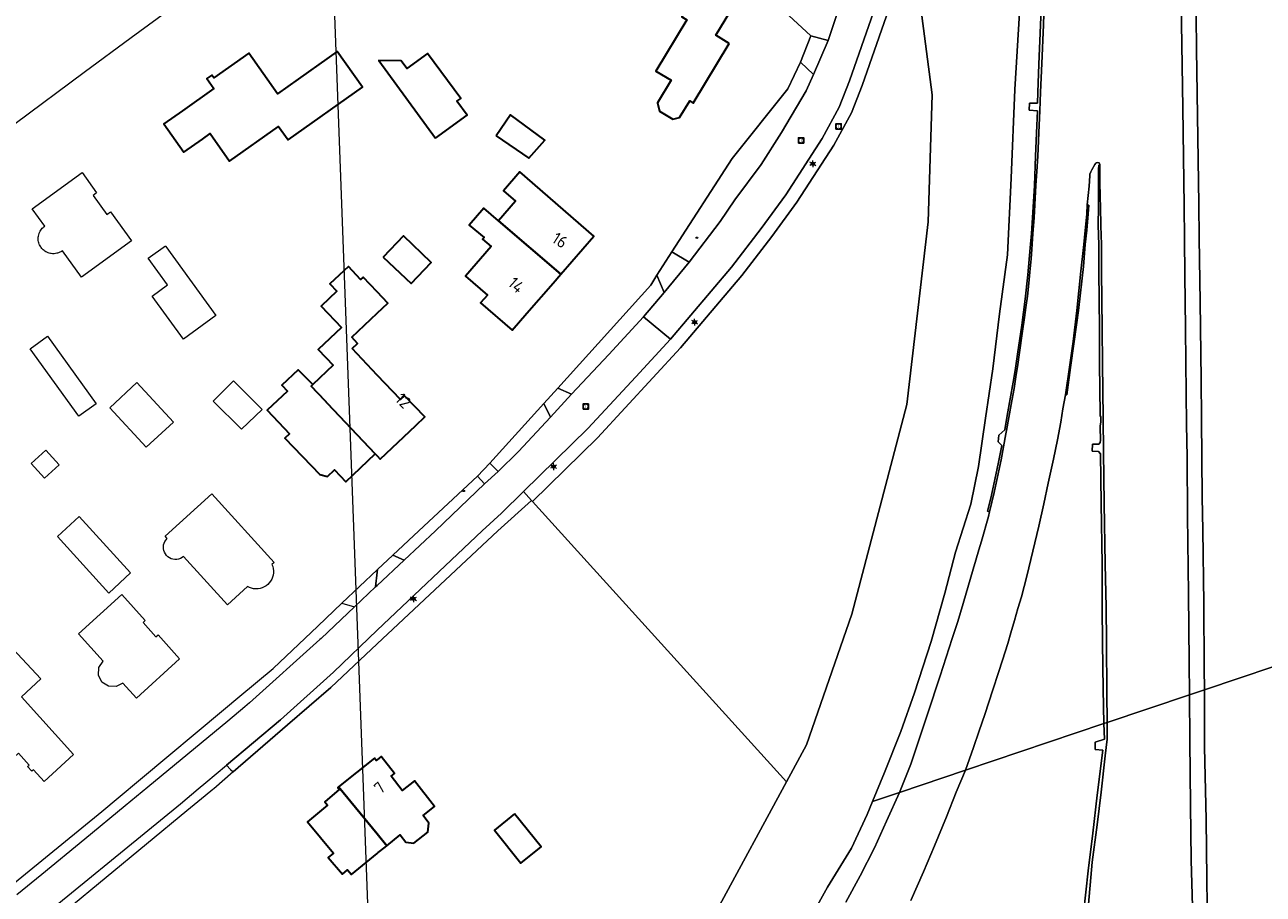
# Model space of a CAD drawing. Header units: metres. Extents: x 140853 to 145288, y 474558 to 480269.
# Tile 74 of 256: x 140947 to 141133, y 477195 to 477326. Entities that reach past the tile are written whole.
import ezdxf
from ezdxf.enums import TextEntityAlignment as Align

# ---------------------------------------------------------------- set-up
doc = ezdxf.new("R2010")
doc.units = ezdxf.units.M
doc.header["$MEASUREMENT"] = 0
for name, color, linetype, lineweight in [('B-WE-GR-BEPLANTING_CULTUUR_BOSPLANTSOEN-G', 90, 'GR-PLANTSOEN', 18), ('B-WE-GR-BOS_LOOF-G', 40, 'Continuous', 13), ('B-WE-GR-GRAS_KRUIDENRIJK-G', 80, 'Continuous', 18), ('B-WE-GR-GROENVOORZIENING-G', 80, 'Continuous', 18), ('B-WE-KL-ET_LS_OV_LICHTMAST-S', 190, 'Continuous', 18), ('B-WE-KL-WATER_BRANDLEIDING_PUT-S', 150, 'Continuous', 18), ('B-WE-OG-BEBOUWING-G', 7, 'Continuous', 35), ('B-WE-OG-BEBOUWING_HUISNUMMER-T18', 10, 'Continuous', 18), ('B-WE-OG-HULPLIJN-G', 50, 'Continuous', 18), ('B-WE-OG-TERREIN_ERF-G', 7, 'Continuous', 18), ('B-WE-RI-GWA_RIOOLPUT-S', 30, 'Continuous', 18), ('B-WE-VH-VERHARDING_ASFALT-G', 252, 'Continuous', 18), ('B-WE-VH-VERHARDING_GESLOTEN-G', 7, 'Continuous', 18), ('B-WE-VH-VERHARDING_HALFVERHARDING_GRIND-G', 252, 'Continuous', 18), ('B-WE-VH-VERHARDING_OPEN-G', 252, 'Continuous', 18), ('B-WE-VH-VERHARDING_SIERBESTRATING-G', 252, 'Continuous', 18), ('B-WE-VH-VERHARDING_STRAATBAKSTEEN-G', 252, 'Continuous', 18), ('B-WE-VH-VERHARDING_TEGEL-G', 252, 'Continuous', 18)]:
    doc.layers.add(name, color=color, linetype=linetype, lineweight=lineweight)
doc.styles.add('NLCS-ISO', font='txt')
doc.linetypes.add('GR-PLANTSOEN', pattern='A,0,[179,NLCS.shx,S=2,R=0,X=0,Y=0],-4', length=4)

# ---------------------------------------------------------------- blocks, each defined once
blk = doc.blocks.new('B-SIE-WEG_LICHTMAST-SO')
at = {"ltscale": 0.1}
for p, q in [((-1.1, 0.63), (-2.19, 1.27)), ((0, 1.27), (0, 2.53)), ((1.1, 0.63), (2.19, 1.27)), ((-1.1, -0.63), (-2.19, -1.27)), ((0, -1.27), (0, -2.53)), ((1.1, -0.63), (2.19, -1.27))]:
    blk.add_line(p, q, dxfattribs=at)
at = {"flags": 128}
for points in [[(-1.16, 0.5), (1.16, 0.5)], [(-1.16, -0.5), (1.16, -0.5)]]:
    blk.add_lwpolyline(points, dxfattribs=at)
at = {"ltscale": 0.1}
blk.add_circle((0, 0), 1.27, dxfattribs=at)
at = {"style": 'NLCS-ISO'}
blk.add_attdef('TYPE', text='', height=1.8, dxfattribs=at).set_placement((0, 2.53), align=Align.BOTTOM_CENTER)
blk = doc.blocks.new('SIE-WEG_STRAATPOT_BRANDKRAAN-SO')
blk.add_ellipse((0, 0), major_axis=(-0.729, 0), ratio=0.685994)
at = {"style": 'NLCS-ISO'}
blk.add_text('BR', height=0.4, dxfattribs=at).set_placement((-0.3, -0.15))
blk = doc.blocks.new('SRI-PUT_INSPECTIE-SO')
at = {"lineweight": -3, "flags": 128}
blk.add_lwpolyline([(-2, -2), (2, -2), (2, 2), (-2, 2)], close=True, dxfattribs=at)
at = {"lineweight": -3, "ltscale": 1.5}
blk.add_circle((0, 0), 2, dxfattribs=at)
at = {"ltscale": 0.1, "style": 'NLCS-ISO'}
blk.add_text('I', height=2.5, dxfattribs=at).set_placement((0, -0.01), align=Align.MIDDLE_CENTER)

msp = doc.modelspace()

# ---------------------------------------------------------------- linework, layer by layer
at = {"layer": 'B-WE-GR-BEPLANTING_CULTUUR_BOSPLANTSOEN-G', "ltscale": 0.2, "flags": 128}
msp.add_lwpolyline([(141028.516, 477362.42), (141027.858, 477362.295), (141023.5, 477360.928), (141014.546, 477357.634), (141041.553, 477341.472), (141042.695, 477342.858), (141047.802, 477338.652), (141047.294, 477338.036), (141050.93, 477335.86), (141055.978, 477332.839), (141065.146, 477324.303), (141067.714, 477323.632), (141069.63, 477329.304), (141070.145, 477331.445), (141071.075, 477336.987), (141071.083, 477337.116), (141028.516, 477362.42)], close=True, dxfattribs=at)
at = {"layer": 'B-WE-GR-BOS_LOOF-G', "ltscale": 0.2, "flags": 128}
msp.add_lwpolyline([(141078.994, 477345.881), (141078.347, 477336.545), (141077.981, 477334.005), (141076.491, 477327.334), (141072.829, 477316.85), (141071.216, 477312.767), (141068.571, 477307.898), (141063.024, 477299.328), (141059.266, 477294.175), (141054.763, 477288.329), (141045.565, 477277.455), (141033.105, 477263.984), (141023.329, 477254.408), (141061.478, 477212.323), (141064.501, 477217.9), (141071.299, 477237.487), (141079.543, 477268.989), (141082.736, 477296.364), (141083.37, 477315.45), (141080.644, 477336.149), (141078.994, 477345.881)], close=True, dxfattribs=at)
at = {"layer": 'B-WE-GR-GRAS_KRUIDENRIJK-G', "ltscale": 0.2, "flags": 128}
for points in [[(141080.644, 477336.149), (141083.37, 477315.45), (141082.736, 477296.364), (141079.543, 477268.989), (141071.299, 477237.487), (141064.501, 477217.9), (141061.478, 477212.323), (141040.77, 477174.115)], [(141074.564, 477327.884), (141070.954, 477317.547), (141069.401, 477313.615), (141066.85, 477308.92), (141061.375, 477300.461), (141057.666, 477295.375), (141053.206, 477289.586), (141044.067, 477278.78), (141038.83, 477273.118), (141031.67, 477265.378), (141021.985, 477255.891), (141023.189, 477254.563), (141023.329, 477254.408), (141033.105, 477263.984), (141033.105, 477263.984), (141045.565, 477277.455), (141054.763, 477288.329), (141059.266, 477294.175), (141063.024, 477299.328), (141068.571, 477307.898), (141071.216, 477312.767), (141072.829, 477316.85), (141076.491, 477327.334)], [(141061.053, 477184.697), (141067.62, 477196.498), (141071.258, 477202.345), (141073.608, 477207.44), (141074.408, 477209.398), (141076.185, 477213.749), (141078.665, 477219.869), (141080.72, 477225.666), (141083.195, 477233.378), (141085.228, 477240.625), (141086.873, 477246.826), (141089.144, 477254.032), (141090.291, 477259.66), (141091.363, 477266.936), (141092.465, 477274.333), (141093.468, 477282.562), (141094.659, 477291.449), (141095.189, 477302.957), (141095.777, 477316.262), (141096.487, 477327.755)]]:
    msp.add_lwpolyline(points, dxfattribs=at)
for points in [[(141065.52, 477318.504), (141063.586, 477320.344), (141061.673, 477316.35), (141053.323, 477305.906), (141044.244, 477291.879), (141046.849, 477290.331), (141051.532, 477296.462), (141053.706, 477299.687), (141057.655, 477304.984), (141060.747, 477309.819), (141064.415, 477316.055), (141065.52, 477318.504)], [(141043.093, 477285.805), (141042.017, 477288.406), (141041.103, 477286.856), (141027.118, 477271.407), (141029.203, 477270.494), (141034.776, 477276.497), (141039.988, 477282.112), (141043.093, 477285.805)], [(141026.04, 477267.086), (141025.037, 477269.108), (141016.935, 477260.158), (141018.163, 477258.894), (141021.253, 477261.929), (141026.04, 477267.086)], [(141016.151, 477257.055), (141015.073, 477258.2), (141006.258, 477250), (141002.346, 477246.344), (141004.07, 477245.608), (141008.779, 477250), (141016.151, 477257.055)], [(140999.757, 477241.582), (141000, 477243.793), (141000.044, 477244.193), (141000, 477244.151), (140994.73, 477239.151), (140996.619, 477238.611), (140999.757, 477241.582)]]:
    msp.add_lwpolyline(points, close=True, dxfattribs=at)
at = {"layer": 'B-WE-GR-GROENVOORZIENING-G', "ltscale": 0.2, "flags": 128}
for points in [[(141120.734, 477329.366), (141121.012, 477313.499), (141121.199, 477298.809), (141121.228, 477293.771), (141121.3, 477288.42), (141121.38, 477280.38), (141121.44, 477275.39), (141121.54, 477265.98), (141121.63, 477261.05), (141121.69, 477252.27), (141121.86, 477240.56), (141121.95, 477230.28), (141122.014, 477225.398), (141124.24, 477226.146), (141124.24, 477226.146), (141124.19, 477229.37), (141124.14, 477239.09), (141123.98, 477250.12), (141123.91, 477255.05), (141123.79, 477266.84), (141123.72, 477272.7), (141123.57, 477284.36), (141123.428, 477293.931), (141123.371, 477299.042), (141123.06, 477322.32), (141122.85, 477341.97)], [(141096.487, 477327.755), (141095.777, 477316.262), (141095.189, 477302.957), (141094.659, 477291.449), (141093.468, 477282.562), (141092.465, 477274.333), (141091.363, 477266.936), (141090.291, 477259.66), (141089.144, 477254.032), (141086.873, 477246.826), (141085.228, 477240.625), (141083.195, 477233.378), (141080.72, 477225.666), (141078.665, 477219.869), (141076.185, 477213.749), (141074.408, 477209.398), (141078.424, 477210.747), (141078.424, 477210.747), (141078.766, 477211.491), (141080.131, 477214.954), (141081.62, 477219.32), (141082.657, 477222.474), (141084.535, 477228.244), (141086.35, 477233.827), (141087.193, 477236.376), (141088.01, 477239.11), (141089.529, 477244.272), (141089.903, 477245.584), (141090.368, 477247.13), (141090.767, 477248.455), (141091.8, 477252.165), (141091.96, 477252.85), (141091.677, 477252.958), (141092.135, 477254.914), (141092.553, 477256.76), (141093.321, 477260.329), (141093.788, 477262.8), (141093.24, 477263.34), (141093.384, 477264.384), (141094.264, 477265.165), (141094.636, 477267.292), (141095.502, 477272.308), (141095.801, 477274.077), (141096.176, 477276.508), (141096.828, 477280.86), (141097.302, 477284.782), (141097.692, 477288.425), (141098.074, 477292.502), (141098.246, 477294.619), (141098.425, 477297.06), (141098.699, 477301.843), (141098.874, 477306.225), (141099.065, 477310.863), (141099.142, 477313.062), (141097.922, 477313.147), (141097.975, 477314.215), (141099.179, 477314.182), (141099.238, 477315.81), (141099.388, 477320.06), (141099.639, 477325.895), (141100.005, 477335.808)], [(141124.641, 477193.782), (141124.575, 477197.742), (141124.509, 477206.652), (141124.267, 477217.52), (141124.24, 477226.146), (141122.014, 477225.398), (141122.045, 477218.466), (141122.155, 477208.808), (141122.243, 477200.58), (141122.419, 477193.628)], [(141106.086, 477192.576), (141106.752, 477198.965), (141107.454, 477204.614), (141108.141, 477210.348), (141108.986, 477217.073), (141107.842, 477217.166), (141107.839, 477218.267), (141109.221, 477218.714), (141109.109, 477221.077), (141088.345, 477214.09), (141086.977, 477210.766), (141085.525, 477207.048), (141083.699, 477202.714), (141082.027, 477198.798), (141080.157, 477194.53)], [(141070.367, 477194.266), (141072.523, 477198.204), (141074.679, 477202.428), (141076.483, 477206.432), (141078.424, 477210.747), (141074.408, 477209.398), (141074.408, 477209.398), (141073.608, 477207.44), (141071.258, 477202.345), (141067.62, 477196.498), (141061.053, 477184.697)]]:
    msp.add_lwpolyline(points, dxfattribs=at)
msp.add_lwpolyline([(141108.524, 477305.034), (141108.446, 477305.229), (141108.326, 477305.264), (141108.128, 477305.271), (141107.994, 477305.26), (141107.908, 477305.209), (141107.797, 477304.998), (141107.34, 477304.189), (141107.181, 477303.896), (141107.04, 477303.551), (141107.006, 477303.316), (141106.948, 477301.726), (141106.621, 477298.917), (141106.874, 477298.888), (141106.753, 477297.567), (141106.569, 477295.123), (141106.339, 477293.001), (141106.051, 477289.663), (141105.313, 477283.081), (141104.689, 477278.404), (141104.14, 477274.524), (141103.563, 477270.398), (141103.35, 477270.4), (141102.99, 477268.32), (141102.69, 477266.33), (141102.16, 477263.65), (141101.58, 477260.74), (141100.78, 477257.17), (141100.13, 477254.06), (141099.38, 477250.69), (141097.58, 477243.22), (141096.75, 477240.08), (141096.23, 477238.35), (141095.72, 477236.52), (141095.16, 477234.68), (141094.69, 477233.1), (141093.9, 477230.59), (141093.31, 477228.74), (141092.44, 477226.12), (141091.27, 477222.44), (141090.4, 477219.98), (141089.54, 477217.5), (141088.345, 477214.09), (141109.109, 477221.077), (141109.031, 477226.244), (141108.92, 477233.18), (141108.89, 477238.55), (141108.88, 477245.01), (141108.71, 477254.1), (141108.65, 477261.55), (141108.33, 477261.91), (141107.4, 477261.96), (141107.44, 477263.03), (141108.4, 477263.02), (141108.56, 477263.27), (141108.63, 477263.6), (141108.59, 477265.59), (141108.585, 477265.776), (141108.67, 477266.34), (141108.7, 477267.13), (141108.58, 477267.29), (141108.56, 477267.45), (141108.484, 477275.117), (141108.474, 477280.327), (141108.364, 477288.988), (141108.364, 477292.952), (141108.298, 477295.877), (141108.309, 477298.705), (141108.341, 477300.026), (141108.317, 477302.561), (141108.347, 477304.284), (141108.362, 477304.887), (141108.524, 477305.034)], close=True, dxfattribs=at)
at = {"layer": 'B-WE-OG-BEBOUWING-G', "ltscale": 0.2, "flags": 128}
for points in [[(141052.883, 477323.163), (141050.846, 477324.393), (141054.51, 477330.462), (141049.562, 477333.45), (141045.76, 477327.152), (141046.502, 477326.704), (141041.868, 477319.029), (141044.146, 477317.653), (141042.101, 477314.266), (141042.418, 477312.982), (141044.413, 477311.778), (141045.426, 477312.028), (141046.945, 477314.542), (141047.482, 477314.218), (141052.883, 477323.163)], [(140991.256, 477320.001), (140985.053, 477315.607), (140980.738, 477321.698), (140975.501, 477317.988), (140975.195, 477318.419), (140974.444, 477317.887), (140975.487, 477316.415), (140970.761, 477313.067), (140967.987, 477311.101), (140971.004, 477306.842), (140973.772, 477308.817), (140974.925, 477309.633), (140977.844, 477305.512), (140985.186, 477310.713), (140986.625, 477308.682), (140997.788, 477316.589), (140993.996, 477321.942), (140991.256, 477320.001)], [(141008.793, 477308.932), (141013.508, 477312.39), (141011.967, 477314.491), (141012.552, 477314.92), (141007.595, 477321.68), (141004.474, 477319.391), (141003.624, 477320.55), (141000.242, 477320.592), (141008.793, 477308.932)], [(141017.901, 477309.307), (141022.764, 477305.921), (141025.164, 477308.63), (141020.055, 477312.447), (141017.901, 477309.307)], [(141018.24, 477296.554), (141027.587, 477288.544), (141032.537, 477294.26), (141021.426, 477303.881), (141018.983, 477301.06), (141020.788, 477299.497), (141018.24, 477296.554)], [(141018.24, 477296.554), (141016.025, 477298.448), (141013.85, 477295.899), (141016.059, 477294.036), (141015.847, 477293.791), (141017.118, 477292.691), (141013.265, 477288.24), (141016.577, 477285.374), (141015.54, 477284.24), (141020.295, 477280.123), (141022.49, 477282.658), (141026.416, 477287.191), (141027.587, 477288.544), (141018.24, 477296.554)], [(141000.935, 477291.073), (141005.128, 477287.108), (141008.145, 477290.299), (141003.952, 477294.264), (141000.935, 477291.073)], [(140996.247, 477277.358), (140997.067, 477278.135), (140996.187, 477279.064), (141000, 477282.674), (141001.604, 477284.193), (141000, 477285.887), (140997.912, 477288.093), (140997.531, 477287.732), (140995.687, 477289.678), (140992.919, 477287.057), (140993.937, 477285.981), (140991.583, 477283.752), (140994.656, 477280.507), (140991.171, 477277.206), (140993.395, 477274.858), (140990.331, 477271.952), (140990.078, 477271.712), (140992.152, 477269.55), (140992.555, 477269.13), (140999.724, 477261.558), (141000, 477261.266), (141000.47, 477260.768), (141005.817, 477265.831), (141007.15, 477267.094), (141004.125, 477270.289), (141003.501, 477269.697), (141000, 477273.394), (140996.247, 477277.358)], [(140990.331, 477271.952), (140988.136, 477274.176), (140985.684, 477271.885), (140986.56, 477270.994), (140983.501, 477268.097), (140986.836, 477264.574), (140986.163, 477263.937), (140991.412, 477258.439), (140992.552, 477258.168), (140993.592, 477259.152), (140995.289, 477257.359), (140999.724, 477261.558), (140992.555, 477269.13), (140992.152, 477269.55), (140990.078, 477271.712), (140990.331, 477271.952)], [(141000, 477215.635), (140999.87, 477215.533), (140999.602, 477215.899), (140994.227, 477211.566), (141000, 477204.507), (141001.451, 477202.733), (141003.482, 477204.356), (141004.334, 477203.263), (141005.526, 477203.116), (141007.618, 477204.748), (141007.789, 477206.125), (141006.902, 477207.262), (141008.632, 477208.612), (141005.624, 477212.469), (141003.778, 477211.029), (141002.119, 477213.156), (141002.629, 477213.554), (141000.626, 477216.123), (141000, 477215.635)], [(140994.227, 477211.566), (140994.109, 477211.471), (140994.291, 477211.194), (140992.142, 477209.344), (140992.563, 477208.828), (140989.54, 477206.334), (140993.435, 477201.633), (140992.662, 477200.988), (140994.816, 477198.475), (140995.549, 477199.135), (140996.176, 477198.395), (141000, 477201.569), (141000.184, 477201.721), (141001.207, 477202.538), (141001.451, 477202.733), (141000, 477204.507), (140994.227, 477211.566)], [(141020.632, 477207.504), (141017.613, 477205.064), (141021.595, 477200.133), (141024.614, 477202.572), (141020.632, 477207.504)]]:
    msp.add_lwpolyline(points, close=True, dxfattribs=at)
at = {"layer": 'B-WE-OG-HULPLIJN-G'}
msp.add_lwpolyline([(141484.938, 478467.493), (142922.898, 478740.923), (143043.789, 479141.528), (143928.198, 479351.369), (144042.725, 479840.999), (144698.079, 479872.794), (144672.627, 478988.916), (144742.617, 478639.181), (145060.75, 478225.858), (145035.298, 477659.922), (145054.388, 476896.862), (144768.066, 476833.275), (144755.342, 477825.251), (143616.428, 477755.303), (142541.14, 475313.514), (141510.39, 476108.367), (141014.104, 476776.044), (140988.652, 477462.798), (141421.313, 477755.303), (141484.938, 478467.493)], close=True, dxfattribs=at)
at = {"layer": 'B-WE-OG-TERREIN_ERF-G', "ltscale": 0.2, "flags": 128}
for points in [[(140978.694, 477335.449), (140963.062, 477324.027), (140956.04, 477318.807), (140945.639, 477311.075)], [(140935.682, 477189.141), (140958.661, 477207.86), (140961.114, 477209.907), (140964.494, 477212.729), (140976.953, 477223.129), (140979.41, 477225.18), (140984.372, 477229.322), (140991.103, 477235.709), (140994.73, 477239.151), (141000, 477244.151), (141000.044, 477244.193), (141002.346, 477246.344), (141006.258, 477250), (141015.073, 477258.2), (141016.935, 477260.158), (141025.037, 477269.108), (141027.118, 477271.407), (141041.103, 477286.856), (141041.103, 477286.856), (141042.017, 477288.406), (141044.244, 477291.879), (141053.323, 477305.906), (141061.673, 477316.35), (141063.586, 477320.344), (141065.146, 477324.303), (141055.978, 477332.839)], [(140968.502, 477248.868), (140968.2, 477249.202), (140975.206, 477255.55), (140984.531, 477245.255)], [(141040.77, 477174.115), (141061.478, 477212.323), (141061.478, 477212.323), (141023.329, 477254.408), (141023.189, 477254.563), (141018.155, 477250), (141000, 477233.052), (140993.07, 477226.475), (140986.565, 477220.864), (140978.405, 477213.825), (140975.474, 477211.296), (140975.354, 477211.197), (140974.164, 477210.216), (140971.457, 477207.985), (140947.191, 477187.983)], [(140980.544, 477241.643), (140977.526, 477238.909), (140970.946, 477246.172)], [(140984.531, 477245.255), (140984.205, 477244.96)]]:
    msp.add_lwpolyline(points, dxfattribs=at)
for points in [[(141049.562, 477333.45), (141054.51, 477330.462), (141050.846, 477324.393), (141052.883, 477323.163), (141047.482, 477314.218), (141046.945, 477314.542), (141045.426, 477312.028), (141044.413, 477311.778), (141042.418, 477312.982), (141042.101, 477314.266), (141044.146, 477317.653), (141041.868, 477319.029), (141046.502, 477326.704), (141045.76, 477327.152), (141049.562, 477333.45)], [(140977.844, 477305.512), (140974.925, 477309.633), (140973.772, 477308.817), (140971.004, 477306.842), (140967.987, 477311.101), (140970.761, 477313.067), (140975.487, 477316.415), (140974.444, 477317.887), (140975.195, 477318.419), (140975.501, 477317.988), (140980.738, 477321.698), (140985.053, 477315.607), (140991.256, 477320.001), (140993.996, 477321.942), (140997.788, 477316.589), (140986.625, 477308.682), (140985.186, 477310.713), (140977.844, 477305.512)], [(141000.242, 477320.592), (141003.624, 477320.55), (141004.474, 477319.391), (141007.595, 477321.68), (141012.552, 477314.92), (141011.967, 477314.491), (141013.508, 477312.39), (141008.793, 477308.932), (141000.242, 477320.592)], [(141020.055, 477312.447), (141025.164, 477308.63), (141022.764, 477305.921), (141017.901, 477309.307), (141020.055, 477312.447)], [(141016.025, 477298.448), (141018.24, 477296.554), (141020.788, 477299.497), (141018.983, 477301.06), (141021.426, 477303.881), (141032.537, 477294.26), (141027.587, 477288.544), (141026.416, 477287.191), (141022.49, 477282.658), (141020.295, 477280.123), (141015.54, 477284.24), (141016.577, 477285.374), (141013.265, 477288.24), (141017.118, 477292.691), (141015.847, 477293.791), (141016.059, 477294.036), (141013.85, 477295.899), (141016.025, 477298.448)], [(140955.613, 477288.103), (140952.755, 477292.059), (140952.606, 477291.955), (140952.524, 477291.906), (140952.356, 477291.817), (140952.18, 477291.743), (140951.999, 477291.683), (140951.907, 477291.66), (140951.72, 477291.624), (140951.53, 477291.603), (140951.435, 477291.599), (140951.244, 477291.603), (140951.055, 477291.623), (140950.961, 477291.638), (140950.775, 477291.682), (140950.594, 477291.741), (140950.418, 477291.814), (140950.249, 477291.903), (140950.089, 477292.005), (140950.011, 477292.061), (140949.865, 477292.182), (140949.795, 477292.247), (140949.665, 477292.386), (140949.546, 477292.536), (140949.492, 477292.614), (140949.393, 477292.777), (140949.309, 477292.948), (140949.272, 477293.036), (140949.21, 477293.216), (140949.162, 477293.4), (140949.131, 477293.588), (140949.121, 477293.683), (140949.113, 477293.874), (140949.122, 477294.064), (140949.146, 477294.253), (140949.186, 477294.439), (140949.241, 477294.622), (140949.275, 477294.711), (140949.312, 477294.799), (140949.397, 477294.969), (140949.496, 477295.132), (140949.609, 477295.286), (140949.734, 477295.429), (140949.87, 477295.562), (140949.943, 477295.624), (140950.095, 477295.739), (140948.203, 477298.356), (140955.7, 477303.774), (140957.891, 477300.743), (140957.357, 477300.357), (140959.425, 477297.496), (140959.959, 477297.882), (140963.11, 477293.521), (140955.613, 477288.103)], [(140966.239, 477285.253), (140968.544, 477286.918), (140965.643, 477290.935), (140968.216, 477292.784), (140968.29, 477292.68), (140975.786, 477282.303), (140970.912, 477278.783), (140966.239, 477285.253)], [(141000.935, 477291.073), (141003.952, 477294.264), (141008.145, 477290.299), (141005.128, 477287.108), (141000.935, 477291.073)], [(140988.136, 477274.176), (140990.331, 477271.952), (140993.395, 477274.858), (140991.171, 477277.206), (140994.656, 477280.507), (140991.583, 477283.752), (140993.937, 477285.981), (140992.919, 477287.057), (140995.687, 477289.678), (140997.531, 477287.732), (140997.912, 477288.093), (141000, 477285.887), (141001.604, 477284.193), (141000, 477282.674), (140996.187, 477279.064), (140997.067, 477278.135), (140996.247, 477277.358), (141000, 477273.394), (141003.501, 477269.697), (141004.125, 477270.289), (141007.15, 477267.094), (141005.817, 477265.831), (141000.47, 477260.768), (141000, 477261.266), (140999.724, 477261.558), (140995.289, 477257.359), (140993.592, 477259.152), (140992.552, 477258.168), (140991.412, 477258.439), (140986.163, 477263.937), (140986.836, 477264.574), (140983.501, 477268.097), (140986.56, 477270.994), (140985.684, 477271.885), (140988.136, 477274.176)], [(140957.808, 477269.086), (140955.207, 477267.206), (140947.897, 477277.321), (140950.498, 477279.201), (140957.808, 477269.086)], [(140969.411, 477266.301), (140965.316, 477262.543), (140959.876, 477268.47), (140963.943, 477272.258), (140969.411, 477266.301)], [(140978.415, 477272.515), (140982.75, 477268.225), (140979.665, 477265.267), (140975.41, 477269.48), (140978.415, 477272.515)], [(140950.25, 477262.115), (140952.26, 477259.91), (140950.055, 477257.9), (140948.045, 477260.105), (140950.25, 477262.115)], [(140962.995, 477243.709), (140959.735, 477240.665), (140951.989, 477249.16), (140955.285, 477252.165), (140962.995, 477243.709)], [(140961.65, 477240.435), (140965.186, 477236.527), (140964.853, 477236.226), (140966.792, 477234.083), (140967.125, 477234.384), (140970.338, 477230.773), (140963.87, 477224.908), (140961.844, 477227.147), (140960.82, 477226.613), (140959.659, 477226.664), (140958.679, 477227.294), (140958.15, 477228.331), (140958.215, 477229.491), (140958.85, 477230.458), (140955.146, 477234.552), (140961.65, 477240.435)], [(140954.417, 477216.424), (140950.003, 477212.387), (140948.41, 477214.148), (140948.15, 477213.913), (140947.513, 477214.617), (140947.772, 477214.851), (140946.169, 477216.624), (140943.92, 477214.592), (140939.897, 477219.043), (140942.122, 477221.054), (140938.273, 477225.312), (140942.592, 477229.215), (140938.816, 477233.393), (140941.747, 477236.041), (140949.499, 477227.783), (140946.598, 477225.078), (140954.417, 477216.424)], [(140989.54, 477206.334), (140992.563, 477208.828), (140992.142, 477209.344), (140994.291, 477211.194), (140994.109, 477211.471), (140994.227, 477211.566), (140999.602, 477215.899), (140999.87, 477215.533), (141000, 477215.635), (141000.626, 477216.123), (141002.629, 477213.554), (141002.119, 477213.156), (141003.778, 477211.029), (141005.624, 477212.469), (141008.632, 477208.612), (141006.902, 477207.262), (141007.789, 477206.125), (141007.618, 477204.748), (141005.526, 477203.116), (141004.334, 477203.263), (141003.482, 477204.356), (141001.451, 477202.733), (141001.207, 477202.538), (141000.184, 477201.721), (141000, 477201.569), (140996.176, 477198.395), (140995.549, 477199.135), (140994.816, 477198.475), (140992.662, 477200.988), (140993.435, 477201.633), (140989.54, 477206.334)], [(141020.632, 477207.504), (141024.614, 477202.572), (141021.595, 477200.133), (141017.613, 477205.064), (141020.632, 477207.504)]]:
    msp.add_lwpolyline(points, close=True, dxfattribs=at)
for points in [[(140967.948, 477247.893, -0.1577269), (140968.502, 477248.868)], [(140968.071, 477246.778, -0.1569209), (140967.948, 477247.893)], [(140968.824, 477245.948, -0.1573235), (140968.071, 477246.778)], [(140970.946, 477246.172, -0.1581521), (140969.922, 477245.716)], [(140969.922, 477245.716, -0.1583291), (140968.824, 477245.948)], [(140984.205, 477244.96, -0.1260538), (140984.434, 477243.684)], [(140984.015, 477242.456, -0.1272372), (140983.054, 477241.586)], [(140984.434, 477243.684, -0.1264986), (140984.015, 477242.456)], [(140981.792, 477241.29, -0.1276193), (140980.544, 477241.643)], [(140983.054, 477241.586, -0.1268661), (140981.792, 477241.29)]]:
    msp.add_lwpolyline(points, format="xyb", dxfattribs=at)
at = {"layer": 'B-WE-VH-VERHARDING_ASFALT-G', "ltscale": 0.2, "flags": 128}
for points in [[(141069.63, 477329.304), (141067.714, 477323.632), (141065.52, 477318.504), (141064.415, 477316.055), (141060.747, 477309.819), (141057.655, 477304.984), (141053.706, 477299.687), (141051.532, 477296.462), (141046.849, 477290.331), (141043.093, 477285.805), (141039.988, 477282.112), (141044.067, 477278.78), (141053.206, 477289.586), (141057.666, 477295.375), (141061.375, 477300.461), (141066.85, 477308.92), (141069.401, 477313.615), (141070.954, 477317.547), (141074.564, 477327.884)], [(140946.202, 477189.208), (140970.466, 477209.034), (140973.154, 477211.285), (140974.306, 477212.25), (140977.379, 477214.823), (140985.485, 477221.611), (140993.479, 477228.805), (140993.479, 477228.805), (141000, 477235.118), (141015.795, 477250), (141018.691, 477252.665), (141021.985, 477255.891), (141031.67, 477265.378), (141038.83, 477273.118), (141044.067, 477278.78), (141039.988, 477282.112), (141034.776, 477276.497), (141029.203, 477270.494), (141026.04, 477267.086), (141021.253, 477261.929), (141018.163, 477258.894), (141016.151, 477257.055), (141008.779, 477250), (141004.07, 477245.608), (141000, 477241.812), (140999.757, 477241.582), (140996.619, 477238.611), (140991.598, 477233.856), (140991.39, 477233.669), (140980.848, 477224.207), (140980.137, 477223.568), (140977.569, 477221.444), (140965.581, 477211.525), (140962.188, 477208.718), (140956.123, 477203.7), (140949.657, 477198.416), (140945.901, 477195.347)]]:
    msp.add_lwpolyline(points, dxfattribs=at)
at = {"layer": 'B-WE-VH-VERHARDING_GESLOTEN-G', "ltscale": 0.2, "flags": 128}
for points in [[(141122.85, 477341.97), (141123.06, 477322.32), (141123.371, 477299.042), (141123.428, 477293.931), (141123.57, 477284.36), (141123.72, 477272.7), (141123.79, 477266.84), (141123.91, 477255.05), (141123.98, 477250.12), (141124.14, 477239.09), (141124.19, 477229.37), (141124.24, 477226.146), (141124.24, 477226.146), (141139.722, 477231.349)], [(141100.373, 477335.837), (141100.07, 477325.95), (141099.81, 477320.142), (141099.642, 477315.859), (141099.501, 477313.069), (141099.416, 477310.913), (141099.194, 477306.239), (141099.05, 477303.94), (141098.901, 477301.865), (141098.655, 477297.057), (141098.49, 477294.596), (141098.34, 477292.29), (141098.22, 477290.84), (141098.04, 477288.81), (141097.86, 477287.19), (141097.65, 477285.23), (141097.42, 477283.55), (141097.2, 477282.03), (141096.91, 477280), (141096.805, 477279.289), (141096.541, 477277.459), (141096.405, 477276.443), (141096.207, 477274.975), (141095.918, 477273.124), (141095.64, 477271.35), (141095.22, 477268.99), (141094.52, 477265.08), (141094.427, 477264.545), (141094.07, 477262.61), (141093.73, 477260.65), (141092.65, 477255.78), (141091.96, 477252.85), (141091.8, 477252.165), (141090.767, 477248.455), (141090.368, 477247.13), (141089.903, 477245.584), (141089.529, 477244.272), (141088.01, 477239.11), (141087.193, 477236.376), (141086.35, 477233.827), (141084.535, 477228.244), (141082.657, 477222.474), (141081.62, 477219.32), (141080.131, 477214.954), (141078.766, 477211.491), (141078.424, 477210.747), (141088.345, 477214.09), (141089.54, 477217.5), (141090.4, 477219.98), (141091.27, 477222.44), (141092.44, 477226.12), (141093.31, 477228.74), (141093.9, 477230.59), (141094.69, 477233.1), (141095.16, 477234.68), (141095.72, 477236.52), (141096.23, 477238.35), (141096.75, 477240.08), (141097.58, 477243.22), (141099.38, 477250.69), (141100.13, 477254.06), (141100.78, 477257.17), (141101.58, 477260.74), (141102.16, 477263.65), (141102.69, 477266.33), (141102.99, 477268.32), (141103.35, 477270.4), (141103.96, 477274.55), (141104.52, 477278.44), (141105.09, 477283.09), (141105.69, 477289), (141106.105, 477293.009), (141106.334, 477295.09), (141106.56, 477297.57), (141106.621, 477298.917), (141106.948, 477301.726), (141107.006, 477303.316), (141107.04, 477303.551), (141107.181, 477303.896), (141107.34, 477304.189), (141107.797, 477304.998), (141107.908, 477305.209), (141107.994, 477305.26), (141108.128, 477305.271), (141108.326, 477305.264), (141108.446, 477305.229), (141108.524, 477305.034), (141108.524, 477304.28), (141108.54, 477302.56), (141108.58, 477300.03), (141108.64, 477298.65), (141108.7, 477295.81), (141108.8, 477292.97), (141108.79, 477288.99), (141108.9, 477280.33), (141108.91, 477275.12), (141109.01, 477266.96), (141109.08, 477261.86), (141109.19, 477254.1), (141109.34, 477245.01), (141109.49, 477238.55), (141109.51, 477233.27), (141109.59, 477225.7), (141109.606, 477221.24), (141122.014, 477225.398), (141121.95, 477230.28), (141121.86, 477240.56), (141121.69, 477252.27), (141121.63, 477261.05), (141121.54, 477265.98), (141121.44, 477275.39), (141121.38, 477280.38), (141121.3, 477288.42), (141121.228, 477293.771), (141121.199, 477298.809), (141121.012, 477313.499), (141120.734, 477329.366)], [(141139.722, 477231.349), (141124.24, 477226.146), (141124.267, 477217.52), (141124.509, 477206.652), (141124.575, 477197.742), (141124.641, 477193.782), (141124.63, 477190.51), (141124.94, 477177.53), (141125.19, 477156.91), (141125.27, 477149.2), (141125.36, 477132.16), (141125.48, 477125.69), (141125.62, 477119.51), (141125.95, 477113.66), (141126.14, 477104.98), (141126.3, 477100.5), (141126.59, 477093.17), (141126.78, 477087.86), (141127.13, 477080.97), (141127.42, 477074.3), (141127.65, 477068.05), (141127.97, 477061.44), (141128.37, 477055.23)], [(141122.419, 477193.628), (141122.243, 477200.58), (141122.155, 477208.808), (141122.045, 477218.466), (141122.014, 477225.398), (141109.606, 477221.24), (141109.62, 477218.711), (141109.326, 477216.249), (141108.723, 477210.781), (141108.119, 477205.882), (141107.387, 477200.278), (141106.733, 477192.814)], [(141080.157, 477194.53), (141082.027, 477198.798), (141083.699, 477202.714), (141085.525, 477207.048), (141086.977, 477210.766), (141088.345, 477214.09), (141078.424, 477210.747), (141076.483, 477206.432), (141074.679, 477202.428), (141072.523, 477198.204), (141070.367, 477194.266)]]:
    msp.add_lwpolyline(points, dxfattribs=at)
at = {"layer": 'B-WE-VH-VERHARDING_HALFVERHARDING_GRIND-G', "ltscale": 0.2, "flags": 128}
msp.add_lwpolyline([(141023.189, 477254.563), (141021.985, 477255.891), (141018.691, 477252.665), (141015.795, 477250), (141000, 477235.118), (140993.479, 477228.805), (140985.485, 477221.611), (140977.379, 477214.823), (140977.999, 477214.165), (140978.405, 477213.825), (140986.565, 477220.864), (140993.07, 477226.475), (141000, 477233.052), (141018.155, 477250), (141023.189, 477254.563)], close=True, dxfattribs=at)
at = {"layer": 'B-WE-VH-VERHARDING_OPEN-G', "ltscale": 0.2, "flags": 128}
for points in [[(141100.005, 477335.808), (141099.639, 477325.895), (141099.388, 477320.06), (141099.238, 477315.81), (141099.179, 477314.182), (141097.975, 477314.215), (141097.922, 477313.147), (141099.142, 477313.062), (141099.065, 477310.863), (141098.874, 477306.225), (141098.699, 477301.843), (141098.425, 477297.06), (141098.246, 477294.619), (141098.074, 477292.502), (141097.692, 477288.425), (141097.302, 477284.782), (141096.828, 477280.86), (141096.176, 477276.508), (141095.801, 477274.077), (141095.502, 477272.308), (141094.636, 477267.292), (141094.264, 477265.165), (141093.384, 477264.384), (141093.24, 477263.34), (141093.788, 477262.8), (141093.321, 477260.329), (141092.553, 477256.76), (141092.135, 477254.914), (141091.677, 477252.958), (141091.96, 477252.85), (141091.96, 477252.85), (141092.65, 477255.78), (141093.73, 477260.65), (141094.07, 477262.61), (141094.427, 477264.545), (141094.52, 477265.08), (141095.22, 477268.99), (141095.64, 477271.35), (141095.918, 477273.124), (141096.207, 477274.975), (141096.405, 477276.443), (141096.541, 477277.459), (141096.805, 477279.289), (141096.91, 477280), (141097.2, 477282.03), (141097.42, 477283.55), (141097.65, 477285.23), (141097.86, 477287.19), (141098.04, 477288.81), (141098.22, 477290.84), (141098.34, 477292.29), (141098.49, 477294.596), (141098.655, 477297.057), (141098.901, 477301.865), (141099.05, 477303.94), (141099.194, 477306.239), (141099.416, 477310.913), (141099.501, 477313.069), (141099.642, 477315.859), (141099.81, 477320.142), (141100.07, 477325.95), (141100.373, 477335.837)], [(141106.733, 477192.814), (141107.387, 477200.278), (141108.119, 477205.882), (141108.723, 477210.781), (141109.326, 477216.249), (141109.62, 477218.711), (141109.606, 477221.24), (141109.109, 477221.077), (141109.109, 477221.077), (141109.221, 477218.714), (141107.839, 477218.267), (141107.842, 477217.166), (141108.986, 477217.073), (141108.141, 477210.348), (141107.454, 477204.614), (141106.752, 477198.965), (141106.086, 477192.576)]]:
    msp.add_lwpolyline(points, dxfattribs=at)
for points in [[(141108.524, 477305.034), (141108.362, 477304.887), (141108.347, 477304.284), (141108.317, 477302.561), (141108.341, 477300.026), (141108.309, 477298.705), (141108.298, 477295.877), (141108.364, 477292.952), (141108.364, 477288.988), (141108.474, 477280.327), (141108.484, 477275.117), (141108.56, 477267.45), (141108.58, 477267.29), (141108.7, 477267.13), (141108.67, 477266.34), (141108.585, 477265.776), (141108.59, 477265.59), (141108.63, 477263.6), (141108.56, 477263.27), (141108.4, 477263.02), (141107.44, 477263.03), (141107.4, 477261.96), (141108.33, 477261.91), (141108.65, 477261.55), (141108.71, 477254.1), (141108.88, 477245.01), (141108.89, 477238.55), (141108.92, 477233.18), (141109.031, 477226.244), (141109.109, 477221.077), (141109.606, 477221.24), (141109.59, 477225.7), (141109.51, 477233.27), (141109.49, 477238.55), (141109.34, 477245.01), (141109.19, 477254.1), (141109.08, 477261.86), (141109.01, 477266.96), (141108.91, 477275.12), (141108.9, 477280.33), (141108.79, 477288.99), (141108.8, 477292.97), (141108.7, 477295.81), (141108.64, 477298.65), (141108.58, 477300.03), (141108.54, 477302.56), (141108.524, 477304.28), (141108.524, 477305.034)], [(141103.35, 477270.4), (141103.563, 477270.398), (141104.14, 477274.524), (141104.689, 477278.404), (141105.313, 477283.081), (141106.051, 477289.663), (141106.339, 477293.001), (141106.569, 477295.123), (141106.753, 477297.567), (141106.874, 477298.888), (141106.621, 477298.917), (141106.56, 477297.57), (141106.334, 477295.09), (141106.105, 477293.009), (141105.69, 477289), (141105.09, 477283.09), (141104.52, 477278.44), (141103.96, 477274.55), (141103.35, 477270.4)]]:
    msp.add_lwpolyline(points, close=True, dxfattribs=at)
at = {"layer": 'B-WE-VH-VERHARDING_SIERBESTRATING-G', "ltscale": 0.2, "flags": 128}
for points in [[(141018.163, 477258.894), (141016.935, 477260.158), (141015.073, 477258.2), (141016.151, 477257.055), (141018.163, 477258.894)], [(141004.07, 477245.608), (141002.346, 477246.344), (141000.044, 477244.193), (141000, 477243.793), (140999.757, 477241.582), (141000, 477241.812), (141004.07, 477245.608)]]:
    msp.add_lwpolyline(points, close=True, dxfattribs=at)
at = {"layer": 'B-WE-VH-VERHARDING_STRAATBAKSTEEN-G', "ltscale": 0.2, "flags": 128}
for points in [[(141067.714, 477323.632), (141065.146, 477324.303), (141063.586, 477320.344), (141065.52, 477318.504), (141067.714, 477323.632)], [(141044.244, 477291.879), (141042.017, 477288.406), (141043.093, 477285.805), (141046.849, 477290.331), (141044.244, 477291.879)]]:
    msp.add_lwpolyline(points, close=True, dxfattribs=at)
at = {"layer": 'B-WE-VH-VERHARDING_TEGEL-G', "ltscale": 0.2, "flags": 128}
msp.add_lwpolyline([(141029.203, 477270.494), (141027.118, 477271.407), (141025.037, 477269.108), (141026.04, 477267.086), (141029.203, 477270.494)], close=True, dxfattribs=at)

# ---------------------------------------------------------------- block references
at = {"layer": 'B-WE-KL-ET_LS_OV_LICHTMAST-S', "xscale": 0.2, "yscale": 0.2, "zscale": 0.2}
for p in [(141065.43, 477305.103), (141047.684, 477281.328), (141026.495, 477259.64), (141005.459, 477239.803)]:
    msp.add_blockref('B-SIE-WEG_LICHTMAST-SO', p, dxfattribs=at)
at = {"layer": 'B-WE-KL-WATER_BRANDLEIDING_PUT-S', "xscale": 0.2, "yscale": 0.2, "zscale": 0.2}
for p in [(141048, 477294), (141013, 477256)]:
    msp.add_blockref('SIE-WEG_STRAATPOT_BRANDKRAAN-SO', p, dxfattribs=at)
at = {"layer": 'B-WE-RI-GWA_RIOOLPUT-S', "xscale": 0.2, "yscale": 0.2, "zscale": 0.2}
for p in [(141069.3, 477310.72), (141063.66, 477308.6), (141031.33, 477268.66)]:
    msp.add_blockref('SRI-PUT_INSPECTIE-SO', p, dxfattribs=at)

# ---------------------------------------------------------------- texts
at = {"layer": 'B-WE-OG-BEBOUWING_HUISNUMMER-T18', "style": 'NLCS-ISO'}
for s, rotation, p in [('16', 327.3, (141027.453, 477293.63)), ('14', 317.8, (141020.905, 477286.894)), ('12', 316.4, (141003.924, 477269.547)), ('7', 42, (141000.384, 477211.434))]:
    msp.add_text(s, height=1.8, rotation=rotation, dxfattribs=at).set_placement(p, align=Align.MIDDLE_CENTER)

doc.saveas('drawing.dxf')
